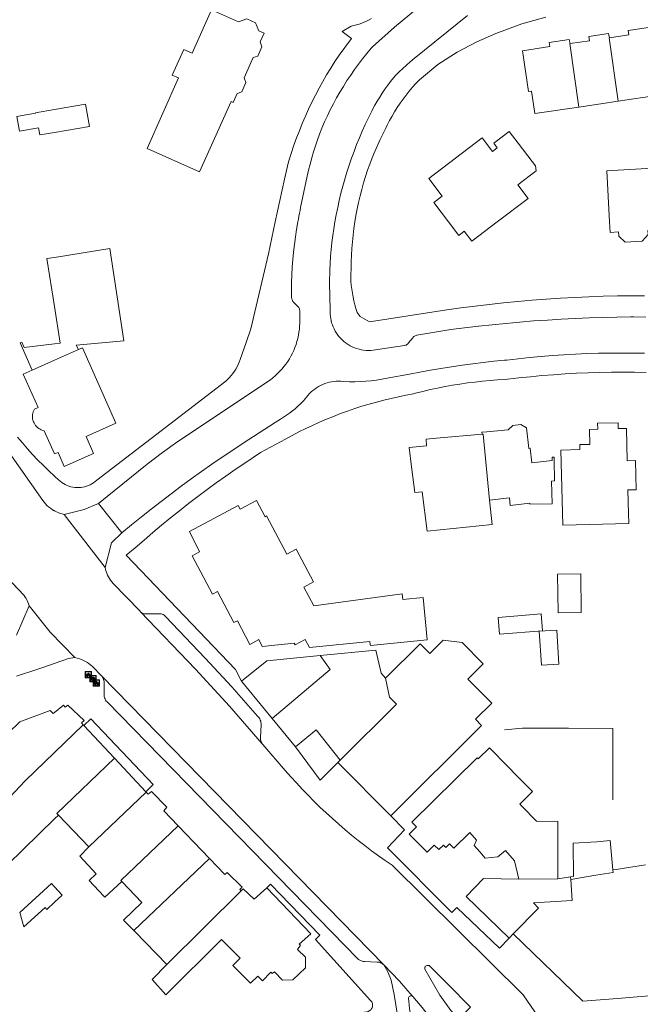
# Model space of a CAD drawing. Header units: metres. Extents: x 89888 to 94270, y 464165 to 468904.
# Tile 101 of 256: x 91995 to 92092, y 465877 to 466032. Entities that reach past the tile are written whole.
import ezdxf

# ---------------------------------------------------------------- set-up
doc = ezdxf.new("R2010")
doc.units = ezdxf.units.M
doc.layers.get('0').update_dxf_attribs({"linetype": 'CONTINUOUS'})
for name, color, linetype, lineweight in [('B_BEBOUWINGSGRENS_0', 251, 'CONTINUOUS', 13), ('B_TUSSENMUUR_0', 251, 'CONTINUOUS', 13), ('Q_FIETSENREK_0', 251, 'CONTINUOUS', 13), ('T_MUUR_30CM_LIJN_0', 251, 'CONTINUOUS', 13), ('V_WEGGRENS_0', 251, 'CONTINUOUS', 13)]:
    doc.layers.add(name, color=color, linetype=linetype, lineweight=lineweight)

# ---------------------------------------------------------------- blocks, each defined once
blk = doc.blocks.new('Q_FIETSENREK')
for points in [[(-0.5, 0.5), (0.5, 0.5), (0.5, -0.5), (-0.5, -0.5)], [(-0.06, 0.15), (0.18, 0.05), (0.04, -0.09)]]:
    blk.add_lwpolyline(points, close=True)
for points in [[(-0.44, 0.46), (0.44, 0.46, -0.414214), (0.46, 0.44), (0.46, -0.44, -0.414214), (0.44, -0.46), (-0.44, -0.46, -0.414214), (-0.46, -0.44), (-0.46, 0.44), (-0.46, 0.44), (-0.46, 0.45), (-0.46, 0.45), (-0.46, 0.45), (-0.46, 0.45), (-0.46, 0.45), (-0.46, 0.45), (-0.46, 0.46), (-0.46, 0.46), (-0.46, 0.46), (-0.45, 0.46), (-0.45, 0.46), (-0.45, 0.46), (-0.45, 0.46), (-0.45, 0.46), (-0.45, 0.46), (-0.44, 0.46), (-0.44, 0.46)], [(-0.18, 0.11, 0.847256), (-0.32, -0.14)], [(-0.19, 0.08, 0.842492), (-0.3, -0.12)], [(-0.17, 0.06, 0.053288), (-0.19, 0.08)], [(-0.19, -0.13, 0.502492), (-0.15, 0.04)], [(-0.15, 0.09, 0.06236), (-0.18, 0.11)], [(-0.16, -0.16, 0.494489), (-0.12, 0.07)], [(-0.32, -0.14, 0.089606), (-0.42, -0.35)], [(-0.3, -0.16, 0.110942), (-0.37, -0.35)], [(-0.29, -0.1, 0.006942), (-0.3, -0.12)], [(-0.3, -0.16, 0.02458), (-0.28, -0.17)], [(-0.21, -0.1, 0.381614), (-0.29, -0.1)], [(-0.22, -0.14, 0.533998), (-0.28, -0.14)], [(-0.28, -0.14, 0.009682), (-0.27, -0.14)], [(-0.28, -0.17, 0.148109), (-0.2, -0.17)], [(-0.27, -0.14, 0.120201), (-0.22, -0.14)], [(-0.22, -0.14, 0.003554), (-0.22, -0.14)], [(-0.19, -0.13, 0.017985), (-0.21, -0.1)], [(-0.12, -0.35, 0.075837), (-0.2, -0.17)], [(-0.08, -0.35, 0.094234), (-0.16, -0.16)], [(0.1, -0.16, 0.385208), (0.19, -0.33)], [(0.21, -0.05, 0.224648), (0.11, -0.13)], [(0.13, -0.17, 0.376993), (0.2, -0.3)], [(0.21, -0.09, 0.20829), (0.14, -0.14)], [(0.19, -0.33, 1), (0.29, -0.06)], [(0.2, -0.3, 1), (0.28, -0.09)], [(0.29, -0.06, 0.086253), (0.24, -0.05)], [(0.28, -0.09, 0.079305), (0.24, -0.08)]]:
    blk.add_lwpolyline(points, format="xyb")
for points in [[(-0.17, 0.06), (-0.26, -0.04), (-0.24, -0.06), (-0.15, 0.04)], [(0.08, 0.22), (0, 0.25), (-0.15, 0.09)], [(-0.12, 0.07), (-0.09, 0.11), (0.02, -0.13), (0.1, -0.16)], [(0.24, -0.05), (0.23, 0.05), (0.26, 0.09), (0.3, 0.08), (0.31, 0.11), (0.19, 0.15), (0.18, 0.12), (0.23, 0.1), (0.21, 0.08), (-0.04, 0.17), (0, 0.22), (0.07, 0.19), (0.08, 0.22)], [(0.21, -0.05), (0.2, 0.03), (0.06, -0.11)], [(-0.42, -0.35), (-0.37, -0.35)], [(-0.12, -0.35), (-0.08, -0.35)], [(0.06, -0.11), (0.11, -0.13)], [(0.13, -0.17), (0.25, -0.22), (0.24, -0.08)], [(0.14, -0.14), (0.22, -0.17), (0.21, -0.09)]]:
    blk.add_lwpolyline(points)

msp = doc.modelspace()

# ---------------------------------------------------------------- linework, layer by layer
at = {"layer": 'B_BEBOUWINGSGRENS_0'}
for p, q in [((92090.62, 466029.51), (92087.58, 466029.06)), ((92082.74, 466018.13), (92088.95, 466019.05)), ((92073.1, 466005.86), (92076, 466008.09)), ((92087.59, 466000), (92087.68, 465998.34)), ((92090.37, 465962.32), (92090.24, 465967.43)), ((92079.38, 465944.45), (92079.45, 465938.35)), ((92077.02, 465935.53), (92076.8, 465938.19)), ((92034.36, 465921.68), (92029.5, 465927.54)), ((92004.54, 465920.68), (92004.64, 465920.57)), ((92004.64, 465920.57), (92009.45, 465915.43)), ((92038.05, 465917.23), (92034.36, 465921.68)), ((92041.27, 465919.89), (92038.05, 465917.23)), ((92045.08, 465915.12), (92041.27, 465919.89)), ((92009.45, 465915.43), (92014.42, 465910.12)), ((92044.7, 465914.75), (92045.08, 465915.12)), ((92053.06, 465906.34), (92044.7, 465914.75)), ((92014.42, 465910.12), (92014.48, 465910.05)), ((92005.4, 465901.42), (92000.62, 465906.45)), ((92019.52, 465904.77), (92024.47, 465899.59)), ((92079.41, 465896.37), (92081.43, 465896.71)), ((92000, 465892.69), (92001.21, 465893.8)), ((92072.37, 465887.7), (92071.73, 465887.03)), ((92095.02, 465878.01), (92088.86, 465877.52))]:
    msp.add_line(p, q, dxfattribs=at)
for points in [[(92031.35, 466025.93), (92032.06, 466026.16), (92032.71, 466027.62), (92032.46, 466028.39), (92033.07, 466029.76), (92032.25, 466030.13), (92031.72, 466031.4), (92030.35, 466032.02), (92029.05, 466031.56), (92024.76, 466033.48), (92021.7, 466026.63), (92020.4, 466027.21), (92018.58, 466023.15), (92019.57, 466022.71), (92014.6, 466011.6), (92022.9, 466007.89), (92027.87, 466018.99), (92028.19, 466018.85), (92028.82, 466020.27), (92029.54, 466020.53), (92030.2, 466022), (92029.93, 466022.73), (92031.35, 466025.93)], [(92088.95, 466019.05), (92095.3, 466020), (92093.81, 466029.99), (92093.71, 466030.65), (92090.52, 466030.18), (92090.62, 466029.51)], [(92087.58, 466029.06), (92087.44, 466029.72), (92084.32, 466029.25), (92084.42, 466028.59), (92081.37, 466028.13)], [(92081.37, 466028.13), (92081.23, 466028.79), (92078.07, 466028.32), (92078.17, 466027.66), (92073.83, 466027.01), (92074.79, 466020.58), (92075.24, 466020.65), (92075.77, 466017.09), (92082.74, 466018.13)], [(92000, 466017.74), (91996.99, 466017.22), (91997, 466017.16), (91994.07, 466016.65), (91994.47, 466014.32), (91997.47, 466014.84), (91997.66, 466013.72), (92000, 466014.12), (92005.5, 466015.08), (92004.89, 466018.59), (92000, 466017.74)], [(92076, 466008.09), (92075.89, 466008.88), (92075.37, 466009.53), (92073.18, 466012.41), (92071.76, 466014.28), (92069.3, 466012.42), (92069.87, 466011.67), (92069.12, 466011.1), (92067.48, 466013.26), (92059.05, 466006.86), (92061.17, 466004.08), (92059.86, 466003.08), (92062.19, 466000), (92063.8, 465997.89), (92064.64, 465998.53), (92065.84, 465996.95), (92069.86, 466000), (92074.73, 466003.7), (92073.1, 466005.86)], [(92087.68, 465998.34), (92088.98, 465998.42), (92089.02, 465997.75), (92090.07, 465996.83), (92092.72, 465996.97), (92093.66, 465998.01), (92093.62, 465998.68), (92103.25, 465999.21), (92103.21, 466000), (92102.89, 466005.41), (92104.51, 466005.5), (92104.31, 466009.06), (92087.13, 466008.09), (92087.59, 466000)], [(92010.96, 465981.23), (92008.73, 465995.79), (92000, 465994.42)], [(92000, 465994.42), (91998.81, 465994.24), (92000, 465986.68), (92000.91, 465980.88), (92000, 465980.77), (91995.22, 465980.18), (91994.84, 465981.04), (91994.57, 465980.92), (91996.48, 465976.63)], [(92003.78, 465979.88), (92003.43, 465980.58), (92010.96, 465981.23)], [(91996.48, 465976.63), (91995.07, 465976), (91997.4, 465970.75), (91996.82, 465970.49), (91996.72, 465970.28), (91996.64, 465970.07), (91996.58, 465969.85), (91996.54, 465969.62), (91996.52, 465969.39), (91996.52, 465969.16), (91996.55, 465968.94), (91996.6, 465968.71), (91996.68, 465968.49), (91996.77, 465968.29), (91996.88, 465968.09), (91997.01, 465967.9), (91997.16, 465967.72), (91997.33, 465967.57), (91997.51, 465967.43), (91997.71, 465967.3), (91997.91, 465967.2), (91998.13, 465967.12), (91998.35, 465967.06), (92000, 465963.41), (92000.56, 465963.66), (92001.54, 465961.45), (92006.15, 465963.5), (92004.97, 465966.15), (92009.7, 465968.26), (92004.4, 465980.15), (92003.78, 465979.88)], [(92068.64, 465956.12), (92071.78, 465956.48), (92071.92, 465955.28), (92074.98, 465955.63), (92075, 465955.49), (92078.54, 465955.52), (92078.41, 465959.12), (92078.91, 465959.17), (92078.83, 465962.41), (92078.82, 465962.92), (92078.52, 465962.92), (92078.53, 465962.37), (92075.33, 465962.01), (92075.07, 465964.3), (92074.83, 465964.27), (92074.46, 465967.55), (92073.59, 465968.05), (92072.31, 465967.91), (92071.57, 465967.22), (92068.2, 465966.89), (92067.43, 465966.82), (92067.46, 465966.51)], [(92090.24, 465967.43), (92088.94, 465967.4), (92088.92, 465968.34), (92085.68, 465968.27), (92085.71, 465967.33), (92084.42, 465967.29), (92084.49, 465964.92), (92082.87, 465964.88), (92082.89, 465964.1), (92079.89, 465964.03), (92080.19, 465952.18), (92090.62, 465952.41), (92090.58, 465954), (92090.49, 465957.73), (92091.79, 465957.76), (92091.7, 465962.36), (92090.37, 465962.32)], [(92067.46, 465966.51), (92060.29, 465965.88), (92058.63, 465965.75), (92058.7, 465964.71), (92055.96, 465964.44), (92056.35, 465961.38), (92056.87, 465957.3), (92058.01, 465957.45), (92058.79, 465951.25), (92069.04, 465952.3), (92068.64, 465956.12)], [(92033.47, 465953.63), (92033.23, 465953.5), (92031.87, 465956.07), (92029.31, 465954.71), (92029, 465955.3), (92021.31, 465951.19), (92022.89, 465947.96), (92021.73, 465947.34), (92024.93, 465941.28), (92025.72, 465941.71), (92028.32, 465936.8), (92028.85, 465937.08), (92030.81, 465933.37), (92032.23, 465934.12), (92032.79, 465933.05), (92037.84, 465933.54), (92037.98, 465933.28), (92039.57, 465934.12), (92040.22, 465932.88), (92049.78, 465933.8), (92049.82, 465933.33), (92049.84, 465933.21), (92058.28, 465934.02), (92058.79, 465934.11), (92058.15, 465940.74)], [(92058.15, 465940.74), (92054.96, 465940.43), (92054.88, 465941.33), (92040.91, 465939.45), (92039.35, 465942.41), (92040.87, 465943.21), (92038.13, 465948.38), (92036.66, 465947.6), (92033.47, 465953.63)], [(92079.45, 465938.35), (92083.11, 465938.39), (92083.03, 465944.49), (92079.38, 465944.45)], [(92076.8, 465938.19), (92069.99, 465937.62), (92070.21, 465934.97), (92077.02, 465935.53)], [(92079.58, 465930.26), (92079.24, 465935.6), (92076.48, 465935.43)], [(92076.48, 465935.43), (92076.82, 465930.09), (92079.58, 465930.26)], [(92052.24, 465928.02), (92057.69, 465933.44), (92059.21, 465931.91), (92061.34, 465934.01), (92064.3, 465933.68), (92067.65, 465930.3), (92065.22, 465927.89), (92068.99, 465924.1), (92066.42, 465921.55), (92067.39, 465920.57), (92053.06, 465906.34)], [(92029.5, 465927.54), (92033.5, 465930.79), (92041.93, 465931.6)], [(92041.93, 465931.6), (92050.72, 465932.45), (92051.56, 465928.81), (92052.24, 465928.02)], [(91992.78, 465919.46), (91994.55, 465921.15), (91999.32, 465922.94), (91999.79, 465922.44), (92000, 465922.61), (92001.43, 465923.78), (92001.7, 465923.46), (92002.11, 465923.8)], [(92002.11, 465923.8), (92004.7, 465921.35), (92004.27, 465920.97), (92004.54, 465920.68)], [(92073.28, 465896.33), (92072.58, 465899.22), (92071.16, 465900.87), (92069.95, 465899.84), (92067.96, 465899.64), (92067.09, 465900.65), (92066.21, 465901.67), (92066.56, 465902.51), (92065.53, 465903.71), (92063.01, 465901.21), (92062.34, 465901.89), (92061.76, 465901.32), (92061.36, 465901.72), (92060.63, 465901), (92059.91, 465901.72), (92058.78, 465900.6), (92055.96, 465903.44), (92057.1, 465904.57), (92056.38, 465905.3), (92066.67, 465915.48), (92066.86, 465915.29), (92068.64, 465917.05), (92071.51, 465914.09), (92072.92, 465912.67), (92075.4, 465910.17), (92073.41, 465908.19), (92074.06, 465907.54), (92075.76, 465905.82), (92076.07, 465905.49), (92079.41, 465905.42), (92079.41, 465896.37)], [(92014.48, 465910.05), (92014.75, 465909.76), (92015.28, 465910.16), (92017.71, 465907.67), (92017.26, 465907.13), (92019.52, 465904.77)], [(92000.62, 465906.45), (92000, 465905.85), (91992.63, 465898.67), (91992.45, 465899.09), (91989.64, 465905.83), (91989.5, 465906.17), (91991.1, 465907.68)], [(92081.43, 465896.71), (92081.88, 465896.78), (92081.85, 465901.99), (92085.55, 465902.24), (92087.69, 465902.43), (92088.09, 465897.8)], [(92010.61, 465895.97), (92007.95, 465893.47), (92007.8, 465893.63), (92005.46, 465896.11), (92006.59, 465897.16), (92003.99, 465899.95), (92005.4, 465901.42)], [(92024.47, 465899.59), (92026.86, 465897.09), (92027.25, 465897.39), (92029.62, 465895.07), (92029.22, 465894.7), (92029.45, 465894.48)], [(92088.09, 465897.8), (92088.63, 465897.88), (92093.27, 465898.58)], [(92001.21, 465893.8), (92000, 465895.13), (91999.54, 465895.63), (91994.52, 465891.05), (91995.18, 465888.82), (91998.51, 465891.85), (91998.76, 465891.57), (92000, 465892.69)], [(92012.53, 465888.26), (92010.9, 465889.87), (92013.76, 465892.64), (92010.61, 465895.97)], [(92071.73, 465887.03), (92064.93, 465893.58), (92067.7, 465896.45), (92073.28, 465896.33)], [(92033.49, 465894.95), (92040.45, 465887.73), (92038.62, 465886.08), (92038.79, 465885.92), (92038.33, 465885.23), (92039.62, 465884.01), (92039.58, 465882.37), (92037.59, 465880.46), (92035.96, 465880.41), (92034.73, 465881.74), (92034.34, 465881.45), (92034.12, 465881.64), (92032.82, 465880.3), (92032.09, 465881.04), (92030.95, 465879.91), (92028.16, 465882.71), (92029.31, 465883.85), (92026.37, 465886.81), (92017.58, 465878.1), (92015.4, 465880.52), (92017.73, 465882.85)], [(92029.45, 465894.48), (92029.78, 465894.8), (92031.48, 465893.16), (92033.49, 465894.95)], [(92017.73, 465882.85), (92012.69, 465888.09), (92012.53, 465888.26)], [(92088.86, 465877.52), (92083.35, 465877.07), (92072.37, 465887.7)]]:
    msp.add_lwpolyline(points, dxfattribs=at)
at = {"layer": 'B_TUSSENMUUR_0'}
for p, q in [((92005.4, 465901.42), (92014.48, 465910.05)), ((92012.53, 465888.26), (92024.47, 465899.59)), ((92073.28, 465896.33), (92079.41, 465896.37)), ((92081.43, 465896.71), (92081.46, 465896.27)), ((92017.73, 465882.85), (92029.45, 465894.48))]:
    msp.add_line(p, q, dxfattribs=at)
for points in [[(92087.58, 466029.06), (92087.54, 466029.05), (92088.95, 466019.05)], [(92081.37, 466028.13), (92081.32, 466028.13), (92082.74, 466018.13)], [(91996.48, 465976.63), (92000, 465978.2), (92003.78, 465979.88)], [(92067.46, 465966.51), (92067.62, 465966.53), (92068.64, 465956.12)], [(92034.36, 465921.68), (92043.51, 465929.4), (92041.93, 465931.6)], [(92045.08, 465915.12), (92053.97, 465923.95), (92052.87, 465925.06), (92052.24, 465928.02)], [(91991.1, 465907.68), (91991.25, 465907.52), (91995.39, 465911.84), (92000, 465916.29), (92004.54, 465920.68)], [(92009.45, 465915.43), (92000.37, 465906.7), (92000.62, 465906.45)], [(92010.61, 465895.97), (92010.45, 465896.14), (92019.52, 465904.77)], [(92081.46, 465896.27), (92085.4, 465896.98), (92088.15, 465897.4), (92088.09, 465897.8)], [(92072.37, 465887.7), (92076.35, 465891.78), (92075.56, 465892.61), (92081.67, 465892.99), (92081.46, 465896.27)]]:
    msp.add_lwpolyline(points, dxfattribs=at)
at = {"layer": 'T_MUUR_30CM_LIJN_0'}
msp.add_lwpolyline([(92070.99, 465919.89), (92073.85, 465920.15), (92076.03, 465920.16), (92081.1, 465920.15), (92088.1, 465920.1), (92088.12, 465908.86)], dxfattribs=at)
at = {"layer": 'V_WEGGRENS_0'}
for p, q in [((92006.93, 465955.6), (92010.64, 465950.95)), ((92001.53, 465953.86), (92007.99, 465945.49)), ((91993.98, 465934.82), (91996.01, 465939.46)), ((91997.19, 465929.39), (91993.98, 465928.36)), ((92051.94, 465882.82), (92007.4, 465928.42)), ((92004.64, 465920.57), (92005.71, 465921.63)), ((92059.13, 465882.69), (92059.03, 465882.73)), ((92073.93, 465878.09), (92076.97, 465873.75))]:
    msp.add_line(p, q, dxfattribs=at)
for points in [[(92057.26, 466033.71), (92053.66, 466030.72), (92050.16, 466027.62), (92049.94, 466027.4), (92049.26, 466026.58), (92048.6, 466025.75), (92047.96, 466024.91), (92047.34, 466024.05), (92046.73, 466023.17), (92046.15, 466022.29), (92045.58, 466021.39), (92045.04, 466020.48), (92044.51, 466019.56), (92044, 466018.63), (92043.52, 466017.68), (92043.05, 466016.73), (92042.61, 466015.77), (92042.19, 466014.79), (92041.83, 466013.87), (92041.49, 466012.93), (92041.17, 466011.99), (92040.87, 466011.05), (92040.58, 466010.1), (92040.32, 466009.14), (92040.07, 466008.18), (92039.84, 466007.21), (92038.84, 466002.28), (92038.74, 466001.83), (92038.65, 466001.37), (92038.56, 466000.92), (92038.48, 466000.46), (92038.4, 466000), (92038.2, 465998.82), (92038.02, 465997.63), (92037.86, 465996.44), (92037.73, 465995.25), (92037.61, 465994.06), (92037.51, 465992.86), (92037.44, 465991.66), (92037.38, 465990.47), (92037.41, 465988.06), (92037.43, 465987.9), (92037.48, 465987.75), (92037.54, 465987.6), (92037.62, 465987.47), (92037.72, 465987.34), (92038.44, 465986.62), (92038.53, 465986.52), (92038.6, 465986.41), (92038.65, 465986.29), (92038.68, 465986.16), (92038.7, 465986.03), (92038.7, 465985.9)], [(92065.17, 466032.58), (92056.75, 466025.78), (92056.14, 466025.27), (92055.54, 466024.74), (92054.96, 466024.21), (92054.38, 466023.66), (92053.82, 466023.1), (92053.5, 466022.75), (92053.03, 466022.16), (92052.58, 466021.56), (92052.14, 466020.95), (92051.72, 466020.33), (92051.32, 466019.7), (92050.93, 466019.05), (92050.55, 466018.4), (92050.19, 466017.74), (92050.05, 466017.47), (92049.53, 466016.44), (92049.04, 466015.4), (92048.56, 466014.34), (92048.11, 466013.28), (92047.67, 466012.21), (92047.26, 466011.14), (92046.86, 466010.05), (92046.49, 466008.96), (92046.13, 466007.86), (92045.8, 466006.75), (92045.49, 466005.64), (92045.2, 466004.52), (92044.93, 466003.4), (92044.68, 466002.27), (92044.45, 466001.14), (92044.24, 466000), (92044.07, 465998.92), (92043.91, 465997.84), (92043.78, 465996.76), (92043.66, 465995.67), (92043.56, 465994.59), (92043.49, 465993.5), (92043.43, 465992.41), (92043.37, 465990.42), (92043.51, 465986.11)], [(92047.75, 465985.74), (92047.57, 465986.34), (92047.4, 465986.94), (92047.25, 465987.55), (92047.11, 465988.16), (92047, 465988.78), (92046.91, 465989.4), (92046.83, 465990.02), (92046.78, 465990.65), (92046.83, 465993.72), (92046.87, 465994.77), (92046.93, 465995.82), (92047.01, 465996.87), (92047.11, 465997.92), (92047.24, 465998.96), (92047.39, 466000), (92047.57, 466001.04), (92047.76, 466002.07), (92047.98, 466003.09), (92048.22, 466004.12), (92048.49, 466005.14), (92048.77, 466006.15), (92049.08, 466007.15), (92049.41, 466008.15), (92049.76, 466009.14), (92050.14, 466010.12), (92050.53, 466011.09), (92050.95, 466012.06), (92051.38, 466013.01), (92051.84, 466013.96), (92052.32, 466014.89), (92052.51, 466015.27), (92052.88, 466015.98), (92053.26, 466016.68), (92053.66, 466017.38), (92054.08, 466018.06), (92054.52, 466018.73), (92054.99, 466019.38), (92055.47, 466020.02), (92055.97, 466020.65), (92056.49, 466021.26), (92057.02, 466021.86), (92057.57, 466022.44), (92060.48, 466024.84), (92063.51, 466026.76), (92066.62, 466028.41), (92069.62, 466029.73), (92073.76, 466031.26), (92077.51, 466032.29)], [(92050, 466032.11), (92049.63, 466031.89), (92049.25, 466031.69), (92048.87, 466031.51), (92048.47, 466031.35), (92048.07, 466031.21), (92047.66, 466031.09), (92047.24, 466030.99), (92046.82, 466030.91), (92045.4, 466030.07), (92046.88, 466028.94), (92044.9, 466026.33), (92044.23, 466025.3), (92043.58, 466024.27), (92042.94, 466023.22), (92042.33, 466022.15), (92041.74, 466021.08), (92041.17, 466019.99), (92040.62, 466018.89), (92040.09, 466017.78), (92039.58, 466016.67), (92039.1, 466015.54), (92038.64, 466014.4), (92038.2, 466013.26), (92037.78, 466012.1), (92036.94, 466009.48), (92036.28, 466006.73), (92034.84, 466000), (92033.77, 465994.99), (92030.99, 465983.12), (92030.25, 465981.01)], [(92093.08, 465988.34), (92091.37, 465988.37), (92091.09, 465988.37), (92088.84, 465988.33), (92086.58, 465988.27), (92084.33, 465988.19), (92082.08, 465988.08), (92079.83, 465987.96), (92077.58, 465987.81), (92075.34, 465987.64), (92073.09, 465987.44), (92070.85, 465987.22), (92068.61, 465986.98), (92066.37, 465986.72), (92064.13, 465986.44), (92061.9, 465986.13), (92049.72, 465984.24), (92048.24, 465985.09), (92047.75, 465985.74)], [(92038.7, 465985.9), (92038.69, 465984.1), (92038.69, 465983.9), (92038.68, 465983.7), (92038.67, 465983.5), (92038.65, 465983.3), (92038.63, 465983.11)], [(92043.51, 465986.11), (92043.5, 465985.77), (92043.51, 465985.44), (92043.54, 465985.1), (92043.59, 465984.77), (92043.65, 465984.44), (92043.73, 465984.11), (92043.84, 465983.79), (92043.95, 465983.47)], [(92093.29, 465984.99), (92091.38, 465985.04), (92090.92, 465985.02), (92088.73, 465984.99), (92086.54, 465984.94), (92084.35, 465984.87), (92082.16, 465984.78), (92079.97, 465984.67), (92077.78, 465984.53), (92075.6, 465984.38), (92073.42, 465984.21), (92071.23, 465984.01), (92069.05, 465983.79), (92066.88, 465983.56), (92064.7, 465983.3), (92062.53, 465983.02), (92057.18, 465982.12), (92057.05, 465982.09), (92056.92, 465982.05), (92056.81, 465981.99), (92056.7, 465981.91), (92056.61, 465981.82), (92056.53, 465981.72), (92055.88, 465980.91), (92055.8, 465980.81), (92055.71, 465980.72), (92055.61, 465980.65), (92055.49, 465980.59), (92055.38, 465980.55), (92055.25, 465980.53)], [(92038.63, 465983.11), (92038.57, 465982.61), (92038.49, 465982.12), (92038.38, 465981.63), (92038.25, 465981.15), (92038.11, 465980.68), (92037.94, 465980.21), (92037.75, 465979.74), (92037.54, 465979.29), (92037.31, 465978.85), (92037.07, 465978.42), (92036.8, 465977.99), (92036.52, 465977.59), (92036.21, 465977.19), (92035.9, 465976.81), (92035.56, 465976.44), (92035.21, 465976.08), (92034.84, 465975.74), (92034.46, 465975.42), (92034.07, 465975.12), (92033.66, 465974.83), (92031.69, 465973.5)], [(92043.95, 465983.47), (92044.11, 465983.13), (92044.28, 465982.8), (92044.48, 465982.48), (92044.69, 465982.17), (92044.92, 465981.88), (92045.17, 465981.6), (92045.44, 465981.33), (92045.72, 465981.09), (92046.02, 465980.86), (92046.33, 465980.65), (92046.65, 465980.46), (92046.99, 465980.29), (92047.33, 465980.15), (92047.69, 465980.02), (92048.05, 465979.91), (92048.41, 465979.83), (92048.78, 465979.78), (92049.16, 465979.74), (92049.53, 465979.73), (92049.91, 465979.74), (92050.28, 465979.77), (92055.25, 465980.53)], [(92030.25, 465981.01), (92029.3, 465978.29), (92029.16, 465977.91), (92028.99, 465977.53), (92028.8, 465977.16), (92028.6, 465976.8), (92028.38, 465976.45), (92028.14, 465976.11), (92027.89, 465975.79), (92027.62, 465975.48), (92027.33, 465975.18), (92027.03, 465974.9), (92015.23, 465965.86), (92006.65, 465959.25), (92006.41, 465959.05), (92006.17, 465958.87), (92005.9, 465958.7), (92005.63, 465958.55), (92005.35, 465958.42), (92005.06, 465958.32)], [(92056, 465975.99), (92057.66, 465976.32), (92059.32, 465976.62), (92060.98, 465976.91), (92062.65, 465977.17), (92064.32, 465977.42), (92065.99, 465977.64), (92067.66, 465977.85), (92069.34, 465978.03), (92071.02, 465978.2), (92071.35, 465978.22), (92073.15, 465978.43), (92074.96, 465978.62), (92076.77, 465978.79), (92078.58, 465978.93), (92080.39, 465979.05), (92082.2, 465979.15), (92084.01, 465979.23), (92085.83, 465979.28), (92087.64, 465979.32), (92089.46, 465979.33), (92091.27, 465979.31), (92093.09, 465979.28)], [(92012.75, 465948.62), (92014.12, 465949.82), (92015.5, 465951), (92016.9, 465952.17), (92018.3, 465953.33), (92019.72, 465954.46), (92021.16, 465955.59), (92022.6, 465956.69), (92024.06, 465957.78), (92025.53, 465958.85), (92027.01, 465959.91), (92028.5, 465960.95), (92030.01, 465961.97), (92032.48, 465963.63), (92036.46, 465965.75), (92037.51, 465966.33), (92038.57, 465966.88), (92039.63, 465967.41), (92040.71, 465967.92), (92041.8, 465968.42), (92042.9, 465968.89), (92044.01, 465969.34), (92045.12, 465969.77), (92046.24, 465970.18), (92047.37, 465970.56), (92048.51, 465970.93), (92049.65, 465971.27), (92050.8, 465971.6), (92051.96, 465971.9), (92053.12, 465972.18), (92054.29, 465972.43), (92055.46, 465972.67), (92056.63, 465972.88), (92056.96, 465972.99), (92058.12, 465973.28), (92059.28, 465973.55), (92060.45, 465973.8), (92061.62, 465974.03), (92062.8, 465974.24), (92063.98, 465974.43), (92065.17, 465974.6), (92066.35, 465974.75), (92067.54, 465974.88), (92068.73, 465974.99), (92069.92, 465975.08), (92071.12, 465975.15), (92071.46, 465975.18), (92073.27, 465975.4), (92075.09, 465975.59), (92076.91, 465975.76), (92078.74, 465975.91), (92080.56, 465976.04), (92082.39, 465976.14), (92084.22, 465976.22), (92086.05, 465976.27), (92087.88, 465976.3), (92089.71, 465976.31), (92091.54, 465976.3), (92093.37, 465976.26)], [(91999.62, 465954.65), (91999.34, 465954.84), (91999.07, 465955.06), (91998.81, 465955.29), (91998.57, 465955.54), (91998.35, 465955.8), (91998.14, 465956.07), (91984.84, 465974.93)], [(92034.84, 465968.39), (92035.67, 465968.92), (92036.15, 465969.21), (92036.62, 465969.52), (92037.09, 465969.85), (92037.54, 465970.19), (92037.97, 465970.55), (92038.4, 465970.93), (92038.81, 465971.32), (92039.21, 465971.72), (92039.59, 465972.14), (92039.76, 465972.35), (92039.98, 465972.64), (92040.23, 465972.92), (92040.49, 465973.18), (92040.76, 465973.42), (92041.05, 465973.65), (92041.35, 465973.86), (92041.66, 465974.05), (92041.99, 465974.23), (92042.32, 465974.38), (92042.66, 465974.52), (92043.01, 465974.63), (92043.37, 465974.73), (92043.73, 465974.8), (92044.1, 465974.85), (92044.46, 465974.88), (92044.83, 465974.89), (92045.2, 465974.88), (92045.56, 465974.84), (92046.52, 465974.77), (92047.38, 465974.78), (92048.24, 465974.82), (92049.1, 465974.88), (92049.96, 465974.96), (92050.81, 465975.07), (92051.66, 465975.2), (92052.5, 465975.36), (92056, 465975.99)], [(92031.69, 465973.5), (92019.47, 465965.35), (92017.03, 465963.61), (92014.64, 465961.79), (92006.93, 465955.6)], [(92034.84, 465968.39), (92029.78, 465965.09), (92028.12, 465964.01), (92026.47, 465962.91), (92024.83, 465961.79), (92023.2, 465960.65), (92021.58, 465959.5), (92019.98, 465958.33), (92018.39, 465957.14), (92016.81, 465955.93), (92015.25, 465954.71), (92013.7, 465953.47), (92012.16, 465952.22), (92010.64, 465950.95)], [(92005.06, 465958.32), (92004.75, 465958.23), (92004.45, 465958.16), (92004.13, 465958.12), (92003.82, 465958.1), (92003.5, 465958.1), (92003.19, 465958.12), (92002.87, 465958.17), (92002.57, 465958.24), (92002.26, 465958.33), (92001.97, 465958.45), (92001.68, 465958.58), (92001.41, 465958.73), (92001.14, 465958.91), (92000.89, 465959.1), (92000.65, 465959.31), (92000.45, 465959.47), (92000.23, 465959.67), (92000, 465959.88), (91999.11, 465960.72), (91998.24, 465961.57), (91997.39, 465962.44), (91996.55, 465963.32), (91995.73, 465964.22), (91994.93, 465965.14), (91994.15, 465966.07)], [(92001.53, 465953.86), (92001.21, 465953.94), (92000.9, 465954.03), (92000.59, 465954.15), (92000.29, 465954.28), (92000, 465954.42), (91999.92, 465954.47), (91999.85, 465954.51), (91999.77, 465954.55), (91999.7, 465954.6), (91999.62, 465954.65)], [(92006.93, 465955.6), (92004.68, 465954.65), (92001.53, 465953.86)], [(92010.64, 465950.95), (92008.97, 465949.4), (92007.99, 465945.49)], [(92029.5, 465927.54), (92028.57, 465929.43), (92011.31, 465947.42), (92012.75, 465948.62)], [(91996.01, 465939.46), (91995.91, 465939.75), (91995.81, 465940.03), (91995.68, 465940.31), (91995.54, 465940.58), (91995.38, 465940.84), (91995.21, 465941.08), (91990.42, 465946.08)], [(92007.99, 465945.49), (92008.05, 465945.18), (92008.14, 465944.88), (92008.24, 465944.58), (92008.36, 465944.29), (92008.51, 465944.01), (92008.66, 465943.74), (92008.84, 465943.48), (92009.03, 465943.23), (92009.24, 465942.99), (92013.45, 465938.64), (92013.58, 465938.5)], [(92003.19, 465931.28), (91999.32, 465935.28), (91996.01, 465939.46)], [(92013.58, 465938.5), (92022.26, 465929.47), (92027.61, 465923.62), (92032.79, 465917.68)], [(92032.79, 465917.68), (92032.69, 465917.83), (92032.61, 465917.98), (92032.55, 465918.15), (92032.51, 465918.32), (92032.49, 465918.5), (92032.5, 465918.67), (92032.59, 465920.68), (92032.59, 465920.87), (92032.57, 465921.06), (92032.53, 465921.25), (92032.46, 465921.43), (92032.38, 465921.6), (92032.27, 465921.76), (92032.05, 465922.05), (92027.99, 465926.68), (92023.79, 465931.19), (92017.53, 465937.77), (92017.42, 465937.89), (92017.29, 465937.99), (92017.15, 465938.07), (92017, 465938.14), (92016.84, 465938.18), (92016.68, 465938.2), (92016.52, 465938.2), (92014.49, 465938.17), (92014.33, 465938.17), (92014.16, 465938.2), (92014, 465938.25), (92013.85, 465938.31), (92013.71, 465938.4), (92013.58, 465938.5)], [(92003.19, 465931.28), (92002.23, 465931.12), (91998.15, 465929.72), (91997.19, 465929.39)], [(92007.4, 465928.42), (92006.01, 465929.86), (92005.75, 465930.1), (92005.48, 465930.31), (92005.19, 465930.51), (92004.89, 465930.69), (92004.58, 465930.85), (92004.26, 465930.99), (92003.93, 465931.11), (92003.59, 465931.2), (92003.19, 465931.28)], [(92007.4, 465928.42), (92007.51, 465928.29), (92007.6, 465928.15), (92007.68, 465928), (92007.74, 465927.84), (92007.79, 465927.68), (92007.81, 465927.51), (92007.82, 465927.34), (92007.83, 465925.34), (92007.85, 465925.14), (92007.9, 465924.95), (92007.97, 465924.77), (92008.05, 465924.59), (92008.16, 465924.43), (92008.29, 465924.28), (92047.85, 465883.79), (92047.99, 465883.67), (92048.16, 465883.56), (92048.33, 465883.48), (92048.52, 465883.41), (92048.71, 465883.37), (92048.9, 465883.35), (92050.91, 465883.26), (92051.07, 465883.25), (92051.23, 465883.22), (92051.39, 465883.17), (92051.54, 465883.1), (92051.69, 465883.03), (92051.82, 465882.93), (92051.94, 465882.82)], [(92005.71, 465921.63), (92015.57, 465911.26), (92014.42, 465910.12)], [(92032.79, 465917.68), (92032.88, 465917.58), (92036.41, 465913.5), (92037.29, 465912.5), (92038.18, 465911.51), (92039.08, 465910.53), (92040.01, 465909.57), (92040.94, 465908.62), (92041.89, 465907.69), (92042.86, 465906.78), (92043.84, 465905.88), (92044.84, 465904.99), (92045.85, 465904.13), (92046.87, 465903.28), (92047.91, 465902.44), (92048.96, 465901.62), (92050.03, 465900.82), (92051.1, 465900.04), (92052.19, 465899.27), (92053.29, 465898.53), (92073.93, 465878.09)], [(92044.7, 465914.75), (92041.93, 465911.96), (92038.05, 465917.23)], [(92071.73, 465887.03), (92070.2, 465885.46), (92063.49, 465891.88), (92062.7, 465891.08), (92052.55, 465901.26), (92055.2, 465904.12), (92053.06, 465906.34)], [(92033.49, 465894.95), (92034.06, 465895.57), (92041.89, 465887.5), (92041.17, 465886.8), (92049.88, 465877.22), (92049.98, 465877.1), (92050.06, 465876.97), (92050.12, 465876.82), (92050.16, 465876.67), (92050.18, 465876.51), (92050.17, 465876.36), (92050.15, 465876.2), (92050.1, 465876.05), (92050.03, 465875.91), (92049.94, 465875.78), (92049.83, 465875.67), (92049.71, 465875.57), (92049.57, 465875.49), (92049.43, 465875.43), (92049.28, 465875.39), (92047.26, 465875.18)], [(92054.44, 465870.31), (92054.79, 465870.8), (92054.7, 465871.29), (92053.61, 465878.12), (92053.13, 465880.42), (92052.6, 465881.73), (92051.94, 465882.82)], [(92051.94, 465882.82), (92054.43, 465880.25), (92056.46, 465877.91)], [(92059.03, 465882.73), (92058.93, 465882.74), (92058.83, 465882.74), (92058.73, 465882.71), (92058.64, 465882.67), (92058.56, 465882.6), (92058.49, 465882.53), (92058.44, 465882.44), (92058.41, 465882.34), (92058.41, 465882.23), (92058.42, 465882.13), (92060.82, 465878.01), (92062.51, 465875.63), (92063.76, 465874.31), (92065.63, 465876.13), (92062.11, 465879.72), (92059.13, 465882.69)], [(92058.72, 465869.3), (92058.52, 465869.22), (92058.37, 465869.28), (92058.15, 465869.4), (92057.59, 465870.12), (92056.95, 465871.23), (92056.48, 465873.05), (92056.03, 465875.93), (92055.88, 465877.63), (92055.98, 465877.8), (92056.08, 465877.88), (92056.18, 465877.92), (92056.31, 465877.94), (92056.46, 465877.91)], [(92056.46, 465877.91), (92056.54, 465877.84), (92058.01, 465876.07), (92061.37, 465871.78)]]:
    msp.add_lwpolyline(points, dxfattribs=at)

# ---------------------------------------------------------------- block references
at = {"layer": 'Q_FIETSENREK_0'}
for p in [(92005.34, 465928.58), (92006.06, 465927.97), (92006.6, 465927.27)]:
    msp.add_blockref('Q_FIETSENREK', p, dxfattribs=at)

doc.saveas('drawing.dxf')
